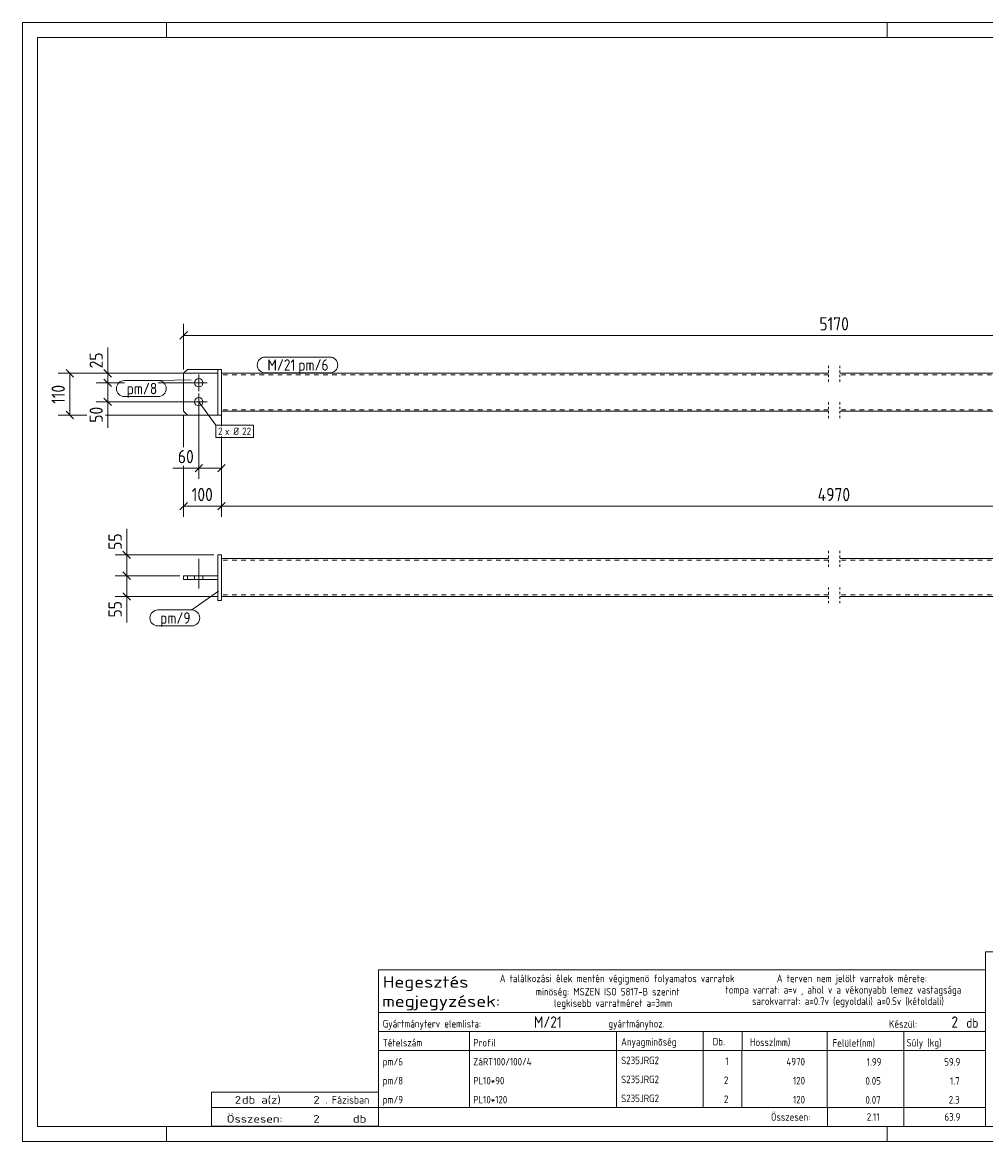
# Model space of a CAD drawing. Header units: millimetres. Extents: x 1 to 419, y 1 to 296.
# Tile 1 of 2: x 1 to 255, y 1 to 296. Entities that reach past the tile are written whole.
import ezdxf

# ---------------------------------------------------------------- set-up
doc = ezdxf.new("R2010")
doc.units = ezdxf.units.MM
doc.header["$LTSCALE"] = 0.6
for name, pattern in [('XKITLINE00', [0]), ('XKITLINE01', [4, 1, -1, 1, -1]), ('XKITLINE02', [4, 2, -2])]:
    doc.linetypes.add(name, pattern=pattern)
for name, color, linetype, lineweight in [('Bolt', 7, 'Continuous', 0), ('BoltMark', 3, 'Continuous', 0), ('DrawingSheet', 5, 'Continuous', 0), ('OtherObjectType', 1, 'Continuous', 0), ('Part', 2, 'Continuous', 0), ('PartMark', 3, 'Continuous', 0), ('Z-DIMENSIONS', 1, 'Continuous', 0)]:
    doc.layers.add(name, color=color, linetype=linetype, lineweight=lineweight)
doc.styles.add('ISOCPEUR', font='ISOCPEUR.TTF')

msp = doc.modelspace()

# ---------------------------------------------------------------- linework, layer by layer
at = {"layer": 'Bolt', "color": 3, "linetype": 'XKITLINE00', "lineweight": 0}
for p, q in [((49.7, 201), (45.3, 201)), ((47.5, 203.2), (47.5, 198.8)), ((47.5, 198.2), (47.5, 193.8)), ((49.7, 196), (45.3, 196)), ((47.5, 146.82), (47.5, 154.57)), ((47.5, 146.82), (47.5, 154.57)), ((46.4, 149.16), (46.4, 150.16)), ((46.4, 149.16), (46.4, 150.16)), ((48.6, 149.16), (48.6, 150.16)), ((48.6, 149.16), (48.6, 150.16))]:
    msp.add_line(p, q, dxfattribs=at)
for centre in [(47.5, 201), (47.5, 196)]:
    msp.add_circle(centre, 1.1, dxfattribs=at)
at = {"layer": 'BoltMark', "color": 7, "linetype": 'XKITLINE00', "lineweight": 0}
for p, q in [((47.5, 196), (52, 189.81)), ((52, 189.81), (61.96, 189.81)), ((52, 186.61), (52, 189.81)), ((61.96, 186.61), (61.96, 189.81)), ((52, 186.61), (61.96, 186.61))]:
    msp.add_line(p, q, dxfattribs=at)
at = {"layer": 'DrawingSheet', "color": 2, "linetype": 'XKITLINE00', "lineweight": 0}
for p, q in [((419, 296), (1, 296)), ((1, 296), (1, 1)), ((39, 292), (39, 296)), ((229, 292), (229, 296)), ((39, 1), (39, 5)), ((229, 1), (229, 5)), ((1, 1), (419, 1))]:
    msp.add_line(p, q, dxfattribs=at)
at = {"layer": 'DrawingSheet', "color": 3, "linetype": 'XKITLINE00', "lineweight": 0}
for p, q in [((415, 292), (5, 292)), ((5, 292), (5, 5)), ((5, 5), (415, 5))]:
    msp.add_line(p, q, dxfattribs=at)
at = {"layer": 'OtherObjectType', "color": 7, "linetype": 'XKITLINE00', "lineweight": 0}
for p, q in [((254.84, 51.05), (254.84, 6.75)), ((254.84, 51.05), (415, 51.05)), ((94.84, 35.01), (94.84, 46.26)), ((94.84, 46.26), (254.84, 46.26)), ((254.84, 46.26), (254.84, 35.01)), ((94.84, 35.01), (254.84, 35.01)), ((94.84, 35.01), (254.84, 35.01)), ((94.84, 35.01), (94.84, 30.01)), ((254.84, 35.01), (254.84, 30.01)), ((94.84, 30.01), (254.84, 30.01)), ((94.84, 30.01), (94.84, 25.01)), ((118.84, 30.01), (118.84, 25.01)), ((157.61, 25.01), (157.61, 30.01)), ((180.5, 30.01), (180.5, 25.01)), ((190.7, 30.01), (190.7, 25.13)), ((213.15, 30.01), (213.15, 25.01)), ((233.33, 30.01), (233.33, 25.01)), ((254.84, 30.01), (254.84, 25.01)), ((94.84, 25.01), (254.84, 25.01)), ((94.84, 25.01), (94.84, 20.01)), ((118.84, 25.01), (118.84, 20.01)), ((157.61, 20.01), (157.61, 25.01)), ((180.5, 25.01), (180.5, 20.01)), ((190.67, 25.01), (190.67, 20.01)), ((213.18, 25.01), (213.18, 20.01)), ((233.33, 25.01), (233.33, 20.01)), ((254.84, 25.01), (254.84, 20.01)), ((94.84, 20.01), (94.84, 15.01)), ((118.84, 20.01), (118.84, 15.01)), ((157.61, 15.01), (157.61, 20.01)), ((180.5, 20.01), (180.5, 15.01)), ((190.67, 20), (190.67, 15)), ((213.18, 20.01), (213.18, 15.01)), ((233.33, 20.01), (233.33, 15.01)), ((254.84, 20.01), (254.84, 15.01)), ((94.84, 15), (94.84, 10)), ((118.84, 15), (118.84, 10)), ((157.61, 10), (157.61, 15)), ((180.5, 15), (180.5, 10)), ((190.67, 15), (190.67, 10)), ((213.18, 15), (213.18, 10)), ((233.33, 15), (233.33, 10)), ((254.84, 15), (254.84, 10)), ((50.84, 10), (50.84, 14)), ((50.84, 14), (94.84, 14)), ((94.84, 10), (94.84, 14)), ((50.84, 10), (94.84, 10)), ((50.85, 5.02), (50.84, 9.99)), ((50.84, 9.98), (94.74, 9.98)), ((94.84, 10), (254.84, 10)), ((94.84, 10), (94.84, 5)), ((213.19, 10), (213.19, 5)), ((233.31, 10), (233.31, 5)), ((254.84, 10), (254.84, 5)), ((50.89, 5.03), (94.79, 5.03)), ((94.84, 5), (254.84, 5))]:
    msp.add_line(p, q, dxfattribs=at)
at = {"layer": 'Part', "color": 2, "linetype": 'XKITLINE00', "lineweight": 0}
for p, q in [((44.5, 204.5), (43.5, 203.5)), ((44.5, 204.5), (52.5, 204.5)), ((52.5, 204.5), (53.5, 204.5)), ((52.5, 192.5), (52.5, 204.5)), ((53.5, 204.5), (53.5, 192.5)), ((43.5, 203.5), (43.5, 193.5)), ((213.5, 203.5), (53.5, 203.5)), ((376.5, 203.5), (216.5, 203.5)), ((43.5, 193.5), (44.5, 192.5)), ((44.5, 192.5), (52.5, 192.5)), ((53.5, 192.5), (52.5, 192.5)), ((213.5, 193.5), (53.5, 193.5)), ((376.5, 193.5), (216.5, 193.5)), ((52.5, 155.66), (53.5, 155.66)), ((52.5, 155.66), (52.5, 143.66)), ((53.5, 155.66), (53.5, 143.66)), ((213.5, 154.68), (53.5, 154.68)), ((376.5, 154.68), (216.5, 154.68)), ((43.5, 149.16), (43.5, 150.16)), ((52.5, 150.16), (43.5, 150.16)), ((43.5, 149.16), (52.5, 149.16)), ((44.5, 149.16), (44.5, 150.16)), ((52.5, 149.16), (52.5, 150.16)), ((213.5, 144.68), (53.5, 144.68)), ((376.5, 144.68), (216.5, 144.68)), ((52.5, 143.66), (53.5, 143.66))]:
    msp.add_line(p, q, dxfattribs=at)
at = {"layer": 'Part', "color": 7, "linetype": 'XKITLINE02', "lineweight": 0}
for p, q in [((52.5, 192.5), (52.5, 204.5)), ((53.5, 193.5), (53.5, 203.5)), ((213.5, 203.1), (53.5, 203.1)), ((376.5, 203.1), (216.5, 203.1)), ((213.5, 193.9), (53.5, 193.9)), ((376.5, 193.9), (216.5, 193.9)), ((53.5, 144.68), (53.5, 154.68)), ((213.5, 154.28), (53.5, 154.28)), ((376.5, 154.28), (216.5, 154.28)), ((213.5, 145.08), (53.5, 145.08)), ((376.5, 145.08), (216.5, 145.08))]:
    msp.add_line(p, q, dxfattribs=at)
at = {"layer": 'Part', "color": 2, "linetype": 'XKITLINE01', "lineweight": 0}
for p, q in [((213.5, 205.5), (213.5, 201.1)), ((216.5, 205.5), (216.5, 201.1)), ((213.5, 195.9), (213.5, 191.5)), ((216.5, 195.9), (216.5, 191.5)), ((213.5, 156.68), (213.5, 152.28)), ((216.5, 156.68), (216.5, 152.28)), ((213.5, 147.08), (213.5, 142.68)), ((216.5, 147.08), (216.5, 142.68))]:
    msp.add_line(p, q, dxfattribs=at)
at = {"layer": 'PartMark', "color": 7, "linetype": 'XKITLINE00', "lineweight": 0}
for p, q in [((65, 207.8), (82.05, 207.8)), ((65, 203.6), (82.05, 203.6)), ((27.89, 201.58), (36.83, 201.58)), ((45.52, 201.81), (36.83, 201.58)), ((27.89, 197.38), (36.83, 197.38)), ((52.73, 146.09), (45.66, 141.12)), ((36.72, 141.12), (45.66, 141.12)), ((36.72, 136.92), (45.66, 136.92))]:
    msp.add_line(p, q, dxfattribs=at)
for centre, start, end in [((65, 205.7), 90, 270), ((82.05, 205.7), 270, 90), ((27.89, 199.48), 90, 270), ((36.83, 199.48), 270, 90), ((36.72, 139.02), 90, 270), ((45.66, 139.02), 270, 90)]:
    msp.add_arc(centre, 2.1, start, end, dxfattribs=at)
at = {"layer": 'Z-DIMENSIONS', "color": 7, "linetype": 'XKITLINE00', "lineweight": 0}
for p, q in [((43.5, 204.5), (43.5, 216.55)), ((44.49, 214.49), (42.51, 212.51)), ((43.5, 213.5), (386.5, 213.5)), ((23.5, 203.5), (23.5, 210.34)), ((23.5, 203.5), (23.5, 210.34)), ((12.51, 204.49), (14.49, 202.51)), ((22.51, 204.49), (24.49, 202.51)), ((52.5, 203.5), (10.45, 203.5)), ((13.5, 192.5), (13.5, 203.5)), ((52.5, 203.5), (20.45, 203.5)), ((27.89, 201), (20.45, 201)), ((27.89, 201), (20.45, 201)), ((22.51, 201.99), (24.49, 200.01)), ((22.51, 201.99), (24.49, 200.01)), ((23.5, 201), (23.5, 203.5)), ((23.5, 196), (23.5, 201)), ((46.5, 201), (36.83, 201)), ((46.5, 201), (36.83, 201)), ((46.5, 196), (20.45, 196)), ((22.51, 196.99), (24.49, 195.01)), ((23.5, 196), (23.5, 189.16)), ((23.5, 196), (23.5, 189.16)), ((47.5, 195), (47.5, 175.7)), ((18, 192.5), (10.45, 192.5)), ((12.51, 193.49), (14.49, 191.51)), ((51.5, 192.5), (22.9, 192.5)), ((43.5, 192.5), (43.5, 184)), ((53.5, 192.5), (53.5, 189.61)), ((53.5, 192.5), (53.5, 189.61)), ((53.5, 192.5), (53.5, 189.61)), ((53.5, 186.81), (53.5, 165.7)), ((53.5, 186.81), (53.5, 165.7)), ((53.5, 186.81), (53.5, 175.7)), ((47.5, 178.5), (40.66, 178.5)), ((47.5, 178.5), (40.66, 178.5)), ((43.5, 179.1), (43.5, 165.7)), ((48.49, 179.49), (46.51, 177.51)), ((47.5, 178.5), (53.5, 178.5)), ((54.49, 179.49), (52.51, 177.51)), ((44.49, 169.49), (42.51, 167.51)), ((43.5, 168.5), (53.5, 168.5)), ((54.49, 169.49), (52.51, 167.51)), ((54.49, 169.49), (52.51, 167.51)), ((53.5, 168.5), (376.5, 168.5)), ((28.5, 155.66), (28.5, 162.5)), ((28.5, 155.66), (28.5, 162.5)), ((27.51, 156.65), (29.49, 154.67)), ((51.5, 155.66), (25.45, 155.66)), ((28.5, 150.16), (28.5, 155.66)), ((27.51, 151.15), (29.49, 149.17)), ((27.51, 151.15), (29.49, 149.17)), ((42.5, 150.16), (25.45, 150.16)), ((42.5, 150.16), (25.45, 150.16)), ((28.5, 144.68), (28.5, 150.16)), ((52.5, 144.68), (25.45, 144.68)), ((27.51, 145.67), (29.49, 143.69)), ((28.5, 144.68), (28.5, 137.84)), ((28.5, 144.68), (28.5, 137.84))]:
    msp.add_line(p, q, dxfattribs=at)
at = {"layer": 'Z-DIMENSIONS', "color": 3}
for p in [(43.5, 213.5), (13.5, 203.5), (23.5, 203.5), (23.5, 201), (23.5, 201), (23.5, 196), (13.5, 192.5), (47.5, 178.5), (53.5, 178.5), (43.5, 168.5), (53.5, 168.5), (53.5, 168.5), (28.5, 155.66), (28.5, 150.16), (28.5, 150.16), (28.5, 144.68)]:
    msp.add_point(p, dxfattribs=at)

# ---------------------------------------------------------------- texts
at = {"layer": 'BoltMark', "color": 3, "style": 'ISOCPEUR', "width": 0.85}
for s, p in [('2', (52.6, 187.21)), ('x Ø', (54.4, 187.21)), ('22', (58.96, 187.21))]:
    msp.add_text(s, height=2, dxfattribs=at).set_placement(p)
at = {"layer": 'OtherObjectType', "color": 7, "style": 'ISOCPEUR'}
for s, height, width, p in [('Hegesztés', 3, 1.19, (95.99, 41.57)), ('A találkozási élek mentén végigmenö folyamatos varratok', 2, 0.85, (126.84, 43.01)), ('A terven nem jelölt varratok mérete:', 2, 0.85, (199.86, 43.01)), ('minöség: MSZEN ISO 5817-B szerint', 2, 0.85, (136.34, 39.51)), ('tompa varrat: a=v , ahol v a vékonyabb lemez vastagsága', 2, 0.85, (186.34, 40.01)), ('megjegyzések:', 3, 1.19, (95.84, 36.51)), ('legkisebb varratméret a=3mm', 2, 0.85, (141.16, 36.51)), ('sarokvarrat: a=0.7v (egyoldali) a=0.5v (kétoldali)', 2, 0.85, (193.34, 37.01)), ('Gyártmányterv elemlista:                               gyártmányhoz.', 2, 0.85, (95.99, 31.07)), ('Készül:', 2, 0.85, (229.47, 31.01)), ('db', 2.5, 0.85, (249.84, 31.01)), ('Tételszám', 2, 0.85, (95.99, 26.07)), ('Profil', 2, 0.85, (119.84, 26.07)), ('Anyagminõség', 2, 0.85, (158.83, 26.29)), ('Db.', 2, 0.85, (182.96, 26.35)), ('Hossz(mm)', 2, 0.85, (192.78, 26.21)), ('Felület(nm)', 2, 0.85, (214.56, 26.01)), ('Súly (kg)', 2, 0.85, (234.05, 26.07)), ('2', 2, 1.211571, (56.99, 11)), ('db a(z)', 2, 1.211571, (58.84, 11)), ('2', 2, 1.211571, (77.7, 11)), ('. Fázisban', 2, 0.935, (80.84, 11)), ('Összesen:', 2, 0.85, (198.33, 6.5)), ('Összesen:            db', 2, 1.211571, (54.84, 6)), ('2', 2, 1.211571, (77.7, 6))]:
    msp.add_text(s, height=height, dxfattribs=dict(at, width=width)).set_placement(p)
at = {"layer": 'OtherObjectType', "color": 5, "style": 'ISOCPEUR', "width": 0.85}
for s, height, p in [('M/21', 3, (135.84, 31.01)), ('2', 3, (245.89, 31.01)), ('pm/6', 2, (95.99, 21.07)), ('ZáRT100/100/4', 2, (119.84, 21.07)), ('S235JRG2', 2, (158.83, 21.41)), ('1', 2, (186.28, 21.18)), ('4970', 2, (202.41, 21.07)), ('1.99', 2, (223.58, 21.01)), ('59.9', 2, (243.99, 21.01)), ('pm/8', 2, (95.99, 16.07)), ('PL10*90', 2, (119.84, 16.07)), ('S235JRG2', 2, (158.83, 16.4)), ('2', 2, (185.94, 16.17)), ('120', 2, (204.13, 16.07)), ('0.05', 2, (223.23, 16)), ('1.7', 2, (245.54, 16)), ('pm/9', 2, (95.99, 11.06)), ('PL10*120', 2, (119.84, 11.06)), ('S235JRG2', 2, (158.83, 11.4)), ('2', 2, (185.94, 11.17)), ('120', 2, (204.13, 11.06)), ('0.07', 2, (223.23, 11)), ('2.3', 2, (245.19, 11)), ('2.11', 2, (223.58, 6.5)), ('63.9', 2, (244.06, 6.5))]:
    msp.add_text(s, height=height, dxfattribs=at).set_placement(p)
at = {"layer": 'PartMark', "color": 1, "style": 'ISOCPEUR', "width": 0.85}
msp.add_text('M/21', height=3, dxfattribs=at).set_placement((65.6, 204.2))
at = {"layer": 'PartMark', "color": 3, "style": 'ISOCPEUR', "width": 0.85}
for s, p in [('pm/6', (73.72, 204.2)), ('pm/8', (28.49, 197.98)), ('pm/9', (37.32, 137.52))]:
    msp.add_text(s, height=3, dxfattribs=at).set_placement(p)
at = {"layer": 'Z-DIMENSIONS', "color": 3, "style": 'ISOCPEUR', "width": 0.85}
for s, p in [('5170', (211.09, 214.8)), ('60', (41.98, 179.8)), ('100', (45.64, 169.8)), ('4970', (210.64, 169.8))]:
    msp.add_text(s, height=3.5, dxfattribs=at).set_placement(p)
for s, p in [('25', (22.2, 204.81)), ('110', (12.2, 195.44)), ('50', (22.2, 190.48)), ('55', (27.2, 156.98)), ('55', (27.2, 139.15))]:
    msp.add_text(s, height=3.5, rotation=90.0002, dxfattribs=at).set_placement(p)

doc.saveas('drawing.dxf')
